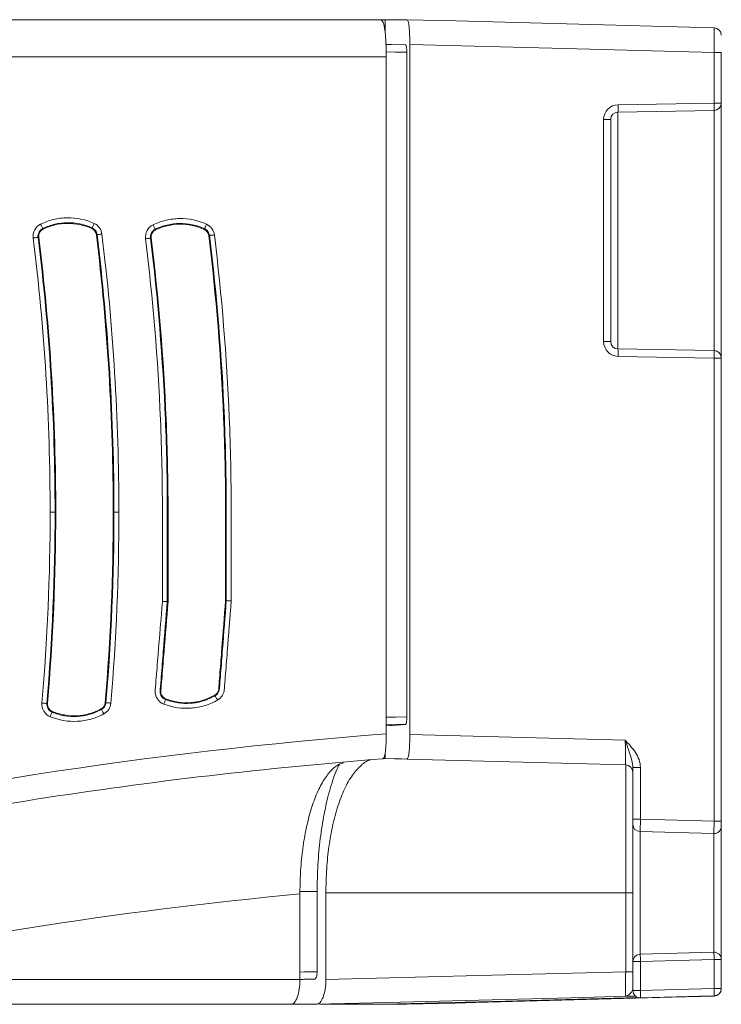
# Model space of a CAD drawing. Header units: millimetres. Extents: x 97 to 538, y 57 to 365.
# Tile 16 of 42: x 435 to 463, y 57 to 97. Entities that reach past the tile are written whole.
import ezdxf

# ---------------------------------------------------------------- set-up
doc = ezdxf.new("R2010")
doc.units = ezdxf.units.MM

msp = doc.modelspace()

# ---------------------------------------------------------------- linework, layer by layer
at = {"color": 7, "linetype": 'Continuous', "lineweight": 15}
for p, q in [((449.4729480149, 96.7735474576), (408.4925881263, 96.7735474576)), ((435.8756216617, 96.7785542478), (435.8756216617, 96.7735474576)), ((435.8798740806, 96.7785542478), (435.8818019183, 96.7785542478)), ((435.8818019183, 96.7735474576), (435.8818019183, 96.7785542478)), ((449.6639101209, 96.778531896), (449.6639101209, 96.2589060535)), ((450.6671121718, 67.69986205), (450.6671121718, 95.7758849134)), ((450.548130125, 68.4170325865), (450.548130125, 95.4554950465)), ((463.0536949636, 93.3879365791), (463.0536949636, 95.4500933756)), ((463.3458396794, 95.4500933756), (463.0536949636, 95.4500933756)), ((463.3458396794, 95.4500933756), (463.3458396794, 93.3879365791)), ((408.4925881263, 95.2735518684), (449.7073991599, 95.2735518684)), ((449.7073991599, 67.7280513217), (449.7073991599, 95.2735518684)), ((459.1432242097, 93.3196818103), (463.0536949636, 93.3879365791)), ((463.0536949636, 93.3879365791), (463.3458396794, 93.3879365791)), ((463.3458396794, 93.3879365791), (463.3458396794, 83.0167991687)), ((463.0510760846, 93.0879836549), (459.1406053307, 93.019728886)), ((459.1406053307, 93.019728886), (459.1406053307, 83.3850105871)), ((463.0510760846, 83.316752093), (463.0510760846, 93.0879836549)), ((458.5536932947, 83.6849635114), (458.5536932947, 92.7197759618)), ((458.8458417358, 92.7197759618), (458.5536932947, 92.7197759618)), ((458.8458417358, 92.7197759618), (458.8458417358, 83.6849635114)), ((435.7319465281, 88.2824932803), (435.7448676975, 88.2560697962)), ((437.727353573, 88.283130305), (437.7395464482, 88.3099002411)), ((440.3059510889, 88.2530672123), (440.3188145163, 88.2266139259)), ((442.3029488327, 88.2492636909), (442.3152050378, 88.2760038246)), ((435.5685105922, 87.9302857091), (435.5393192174, 87.926653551)), ((437.9411591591, 88.0348508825), (437.9119603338, 88.0312820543)), ((440.1410548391, 87.899216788), (440.1118634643, 87.8955958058)), ((442.5168959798, 88.0000641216), (442.4876971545, 87.9965027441)), ((458.5536932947, 83.6849635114), (458.8458417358, 83.6849635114)), ((459.1406053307, 83.3850105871), (463.0510760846, 83.316752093)), ((463.0536949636, 83.0167991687), (459.1432242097, 83.0850539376)), ((463.0536949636, 64.1749998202), (463.0536949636, 83.0167991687)), ((463.3458396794, 83.0167991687), (463.0536949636, 83.0167991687)), ((463.3458396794, 83.0167991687), (463.3458396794, 64.1749998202)), ((436.0314933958, 76.7535505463), (436.2314632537, 76.7535505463)), ((436.2314632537, 76.7535505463), (436.2608781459, 76.7535505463)), ((438.6285348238, 76.7535505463), (438.5991162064, 76.7535505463)), ((438.6285348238, 76.7535505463), (438.8285009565, 76.7535505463)), ((442.7460050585, 69.2793516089), (442.7313646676, 69.3048661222)), ((435.8957531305, 68.9645086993), (435.9250599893, 68.9619755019)), ((438.2748259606, 68.9984237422), (438.3041402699, 68.9959687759)), ((440.7409383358, 69.151399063), (440.7303808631, 69.1239436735)), ((436.1214330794, 68.6396633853), (436.11024417, 68.6124613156)), ((438.1223349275, 68.718207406), (438.108353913, 68.744090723)), ((449.7073991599, 68.0530307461), (449.8460693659, 68.0638229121)), ((449.8460693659, 68.0638229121), (449.7073991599, 68.0614014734)), ((450.6671121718, 67.69986205), (459.4379878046, 67.4701867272)), ((449.6639101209, 66.937194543), (449.6639101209, 66.7251025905)), ((449.5711168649, 66.7146009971), (449.5714856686, 66.7146270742)), ((449.6639101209, 66.7251025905), (449.5713925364, 66.7275240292)), ((449.5714856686, 66.7146270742), (449.5714074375, 66.7146233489)), ((459.4536936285, 66.4687467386), (450.5510619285, 66.7018716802)), ((459.4536936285, 61.2611112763), (459.4536936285, 66.4687467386)), ((460.0536963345, 66.3640623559), (459.7458420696, 66.3640623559)), ((459.7458420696, 64.2535550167), (459.7458420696, 66.3640623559)), ((460.0536963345, 66.3640623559), (460.0536963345, 64.2535550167)), ((459.7458420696, 64.0533504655), (459.7458420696, 64.2535550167)), ((460.0536963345, 64.2535550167), (459.7458420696, 64.2535550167)), ((463.0536949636, 64.1749998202), (460.0536963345, 64.2535550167)), ((463.3458396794, 64.1749998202), (463.0536949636, 64.1749998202)), ((463.3458396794, 64.1749998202), (463.3458396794, 63.9747915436)), ((459.7458420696, 58.468857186), (459.7458420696, 64.0533504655)), ((460.0379867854, 63.7534534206), (463.0379891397, 63.6748944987)), ((460.0379867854, 63.7534534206), (460.0379867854, 58.7687542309)), ((463.3458396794, 63.9747915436), (463.3458396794, 58.5474142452)), ((463.0379891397, 58.8473112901), (463.0379891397, 63.6748944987)), ((446.896902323, 61.3141147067), (446.1966483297, 61.3141333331)), ((447.2532673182, 61.2611112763), (447.2532673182, 57.7393559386)), ((447.2532673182, 61.2611112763), (459.4536936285, 61.2611112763)), ((459.7458420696, 61.2611112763), (459.4536936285, 61.2611112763)), ((459.4536936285, 58.0557578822), (459.4536936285, 61.2611112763)), ((460.0379867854, 58.7687542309), (463.0379891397, 58.8473112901)), ((463.0563101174, 58.5474142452), (460.0563114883, 58.468857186)), ((463.0563101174, 57.3696860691), (463.0563101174, 58.5474142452)), ((463.3458396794, 58.5474142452), (463.0563101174, 58.5474142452)), ((463.3458396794, 58.5474142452), (463.3458396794, 57.3696860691)), ((459.7458420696, 58.468857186), (460.0563114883, 58.468857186)), ((459.7458420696, 57.2902442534), (459.7458420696, 58.468857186)), ((460.0563114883, 58.468857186), (460.0563114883, 57.2902442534)), ((446.1989766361, 57.7356250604), (446.1989803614, 57.7335500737)), ((459.7458420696, 58.0557578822), (459.4536936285, 58.0557578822)), ((459.7458420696, 57.2902442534), (460.0563114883, 57.2902442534)), ((463.3458396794, 57.3696860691), (463.0563101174, 57.3696860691)), ((435.8798740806, 56.7285468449), (435.8818019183, 56.7285505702))]:
    msp.add_line(p, q, dxfattribs=at)
at = {"color": 7, "linetype": 'Continuous', "lineweight": 15, "flags": 128}
for points in [[(450.5506484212, 96.7785989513), (452.5492703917, 96.7260425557), (460.543754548, 96.5157722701), (463.0536949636, 96.4497452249)], [(450.4984906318, 95.7563196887), (449.9299591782, 95.7662736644), (449.6988533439, 95.7703267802)], [(463.0536949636, 95.4500933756), (456.9801791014, 95.6098636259), (450.6671121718, 95.7758849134)], [(449.704012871, 95.470284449), (450.0715351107, 95.4638471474), (450.548130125, 95.4554950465)], [(435.7319465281, 88.2824932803), (435.7300019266, 88.2864756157), (435.7248274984, 88.2970591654), (435.7166188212, 88.3138453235), (435.7056869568, 88.3362082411), (435.6924416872, 88.3633022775), (435.6773784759, 88.3941104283), (435.6610654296, 88.4274741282), (435.6441172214, 88.4621416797)], [(437.7395464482, 88.3099002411), (437.7413830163, 88.3139347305), (437.7462668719, 88.3246523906), (437.7540136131, 88.3416583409), (437.7643308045, 88.3643081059), (437.7768328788, 88.3917560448), (437.7910485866, 88.4229628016), (437.8064433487, 88.4567623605), (437.8224416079, 88.4918806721)], [(440.2185036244, 88.4329056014), (440.2353791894, 88.398200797), (440.2516177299, 88.3647998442), (440.2666157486, 88.3339581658), (440.2798032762, 88.3068343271), (440.2906885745, 88.284452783), (440.2988618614, 88.2676479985), (440.3040102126, 88.2570532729), (440.3059510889, 88.2530672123)], [(442.3985248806, 88.4577868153), (442.3824465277, 88.4227057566), (442.3669716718, 88.3889434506), (442.3526814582, 88.3577702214), (442.340116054, 88.3303558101), (442.3297448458, 88.3077283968), (442.3219589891, 88.2907410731), (442.3170527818, 88.2800308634), (442.3152050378, 88.2760038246)], [(435.5393192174, 87.926653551), (435.5349215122, 87.9261096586), (435.5232315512, 87.9246530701), (435.5046889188, 87.9223471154), (435.4799883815, 87.9192774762), (435.4500612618, 87.9155521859), (435.4160288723, 87.9113202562), (435.3791727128, 87.9067381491), (435.3408785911, 87.9019735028)], [(437.9411591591, 88.0348508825), (437.945558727, 88.0353910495), (437.9572524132, 88.036821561), (437.9758006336, 88.0390902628), (438.0005067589, 88.0421114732), (438.0304394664, 88.0457734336), (438.0644811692, 88.0499383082), (438.101346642, 88.0544459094), (438.1396500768, 88.0591323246)], [(439.9134135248, 87.8709865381), (439.9517095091, 87.8757362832), (439.9885675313, 87.8803072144), (440.0226017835, 87.8845279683), (440.0525307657, 87.8882383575), (440.0772331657, 87.8913005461), (440.0957776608, 87.8936027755), (440.1074676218, 87.8950519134), (440.1118634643, 87.8955958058)], [(442.7153980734, 88.0242673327), (442.6770909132, 88.0195958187), (442.6402254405, 88.0151031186), (442.6061837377, 88.0109494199), (442.5762473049, 88.0073023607), (442.5515374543, 88.0042886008), (442.5329892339, 88.0020273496), (442.5212955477, 88.0006005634), (442.5168959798, 88.0000641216)], [(440.8001592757, 73.1102799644), (440.8019995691, 73.1102054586), (440.8118008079, 73.1098105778), (440.8295741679, 73.1090953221)], [(443.170591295, 73.1502895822), (443.1898808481, 73.1495407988), (443.1980094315, 73.1492241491), (443.2000061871, 73.1491459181)], [(435.6965246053, 68.9817120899), (435.7349714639, 68.9783928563), (435.7719729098, 68.9751965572), (435.8061394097, 68.9722461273), (435.8361857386, 68.9696496), (435.8609849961, 68.9675112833), (435.8796021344, 68.9659019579), (435.8913367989, 68.9648886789), (435.8957531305, 68.9645086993)], [(438.5034097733, 68.9792720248), (438.4649536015, 68.9824944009), (438.4279465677, 68.9855938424), (438.3937707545, 68.9884585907), (438.3637188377, 68.9909768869), (438.3389158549, 68.9930555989), (438.3202931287, 68.9946127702), (438.3085547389, 68.9955962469), (438.3041402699, 68.9959687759)], [(440.7303808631, 69.1239436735), (440.7287901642, 69.1198086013), (440.7245619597, 69.1088115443), (440.7178564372, 69.0913734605), (440.708923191, 69.0681388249), (440.6980974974, 69.0399905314), (440.6857891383, 69.0079828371), (440.6724600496, 68.9733190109), (440.6586094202, 68.937299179)], [(442.7460050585, 69.2793516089), (442.7482104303, 69.2755071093), (442.7540740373, 69.2652923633), (442.7633760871, 69.2490836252), (442.7757664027, 69.227495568), (442.7907755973, 69.2013403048), (442.8078486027, 69.1715938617), (442.8263334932, 69.1393850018), (442.84554109, 69.1059132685)], [(436.0341737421, 68.427523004), (436.0488532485, 68.4632150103), (436.062981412, 68.4975621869), (436.0760273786, 68.5292755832), (436.0874994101, 68.5571668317), (436.0969672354, 68.5801854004), (436.1040769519, 68.5974670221), (436.1085584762, 68.6083634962), (436.11024417, 68.6124613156)], [(438.2173708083, 68.5422656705), (438.1990312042, 68.5762179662), (438.1813807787, 68.6088962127), (438.1650826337, 68.6390710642), (438.1507477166, 68.6656025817), (438.1389199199, 68.6875035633), (438.1300388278, 68.7039432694), (438.1244397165, 68.7143107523), (438.1223349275, 68.718207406)], [(450.548130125, 68.4170325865), (450.0799281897, 68.4089487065), (449.7073991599, 68.4025114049)], [(449.7073991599, 68.1025733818), (450.1343211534, 68.1099494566), (450.4992356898, 68.1162526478)], [(450.5510619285, 66.7018716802), (450.3402365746, 66.7073925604), (450.0439009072, 66.7151523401), (449.6639101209, 66.7251025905)], [(446.1964061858, 61.219618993), (446.196819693, 60.6507634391), (446.1972369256, 60.0819116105), (446.1976541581, 59.513059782), (446.1980751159, 58.9442060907), (446.198525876, 58.3388780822), (446.1989766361, 57.7356250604)], [(446.8986755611, 58.0544763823), (446.3641113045, 58.0450849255), (446.1987493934, 58.042179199)], [(446.1989729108, 57.7417904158), (446.3297231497, 57.7440870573), (446.3641113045, 57.7446924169), (446.7881946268, 57.7521411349)], [(447.2532673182, 57.7393559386), (453.473377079, 57.9006684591), (459.4536936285, 58.0557578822)], [(460.0563114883, 57.2902442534), (461.53785944, 57.3294734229), (463.0563101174, 57.3696860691)], [(459.4379878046, 57.0543812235), (457.7471977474, 57.0105345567), (449.7526241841, 56.8032072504), (446.8738800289, 56.7285487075)], [(459.974794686, 56.9991649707), (454.5669025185, 56.8575629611), (449.6399006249, 56.7285505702)], [(463.0536949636, 57.0573875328), (461.3472214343, 57.0124903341), (453.3527372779, 56.80220701), (452.5189502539, 56.7802818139), (450.5506446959, 56.7285244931)], [(463.0536949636, 57.0697983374), (462.4542696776, 57.0539248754), (460.0565722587, 56.9904347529), (460.0536963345, 56.9903583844)]]:
    msp.add_lwpolyline(points, dxfattribs=at)
at = {"color": 7, "linetype": 'Continuous', "lineweight": 15}
for centre, radius, start, end in [((463.0458407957, 96.1498491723), 0.299998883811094, 359.9990989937, 88.4997874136), ((459.1536945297, 92.7197732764), 0.6000000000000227, 91, 180), ((456.276033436, 93.1947272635), 2.869912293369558, 356.5041118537, 2.4954184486), ((460.1871845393, 93.2629760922), 2.869232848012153, 356.5034018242, 2.4961284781), ((463.0458414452, 93.3879394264), 0.3000000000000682, 271, 0), ((459.1458414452, 92.7197732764), 0.3000000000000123, 91, 180), ((459.1536945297, 83.684964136), 0.6000000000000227, 180, 269), ((459.1458414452, 83.684964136), 0.2999999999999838, 180, 269), ((456.2759784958, 83.2100101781), 2.869967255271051, 357.5045955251, 3.4958617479), ((460.1871845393, 83.1417596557), 2.869232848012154, 357.5038715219, 3.4965981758), ((463.0458414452, 83.0167979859), 0.3000000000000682, 0, 89), ((459.4458414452, 66.1688508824), 0.3000000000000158, 0, 88.5), ((460.0458414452, 64.053351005), 0.3000000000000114, 180, 268.5), ((463.0458414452, 63.9747932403), 0.3000000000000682, 268.5, 0), ((462.9009798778, -116.8407938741), 178.8422584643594, 95.3594645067, 102.5117159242), ((460.0458414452, 58.4688568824), 0.3000000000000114, 91.5, 180), ((457.8954022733, 58.4873268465), 2.160988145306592, 359.5102951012, 7.4829340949), ((463.0458414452, 58.5474146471), 0.3000000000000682, 0, 91.5), ((460.8952213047, 58.5658995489), 2.161167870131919, 359.5099210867, 7.4818899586), ((460.0458344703, 57.29024775), 0.299992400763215, 180.0006678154, 271.5017154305), ((457.9445190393, 57.1587057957), 2.115885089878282, 355.4365187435, 3.5642112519), ((460.9470971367, 57.2381240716), 2.113312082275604, 355.4315403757, 3.569195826), ((463.0458469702, 57.3696883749), 0.2999927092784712, 271.499063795, 359.9995595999), ((463.0458442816, 57.3572801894), 0.2999953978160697, 271.4995640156, 0.0001266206), ((460.0458414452, 57.2902448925), 0.3000000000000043, 270, 271.5166335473)]:
    msp.add_arc(centre, radius, start, end, dxfattribs=at)
for centre, major_axis, ratio, start_param, end_param in [((459.4458414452, 67.4692965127), (-0.007855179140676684, 1.000548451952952), 0.0078413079, 1.569844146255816, 3.141325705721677), ((460.0458414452, 64.2534195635), (0.00785179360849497, 0.4999657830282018), 0.0156990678, 3.141428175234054, 4.712909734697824), ((463.0458414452, 64.1748617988), (0.007851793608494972, 0.499965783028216), 0.0156990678, 3.141428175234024, 4.712909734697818), ((647.211833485, 47566.0562164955), (-3.726603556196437, 143995.6212108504), 0.0014826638, 1.906998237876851, 1.907022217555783)]:
    msp.add_ellipse(centre, major_axis=major_axis, ratio=ratio, start_param=start_param, end_param=end_param, dxfattribs=at)
for points, knots in [([(435.8789762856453, 96.77855424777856), (435.8772327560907, 96.77855424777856), (435.874194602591, 96.77855424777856), (435.882383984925, 96.77855424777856), (435.8858736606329, 96.77855424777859)], [0, 0, 0, 0, 0.5738780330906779, 1, 1, 1, 1]), ([(435.8818017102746, 96.77855094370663), (437.1330733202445, 96.77855094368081), (438.9089552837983, 96.77855091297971), (443.5090101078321, 96.77855097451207), (446.3246306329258, 96.77862980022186), (449.6398828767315, 96.77855063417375)], [0, 0, 0, 0, 0.5, 0.5, 1, 1, 1, 1]), ([(449.7073982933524, 95.2735509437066), (449.7073982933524, 95.3732948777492), (449.706454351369, 95.47133261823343), (449.7026291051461, 95.66413838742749), (449.6996987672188, 95.75991970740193), (449.6916300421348, 95.94242088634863), (449.6865338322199, 96.02888066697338), (449.6736868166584, 96.19230855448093), (449.665856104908, 96.26951772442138), (449.638345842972, 96.47664644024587), (449.6138045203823, 96.58745247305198), (449.5525210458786, 96.73499716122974), (449.5151954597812, 96.77355094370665), (449.4729463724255, 96.77355094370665)], [0, 0, 0, 0, 0.1250000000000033, 0.1250000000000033, 0.2500000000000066, 0.2500000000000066, 0.3750000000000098, 0.3750000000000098, 0.5000000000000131, 0.5000000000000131, 0.7500000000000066, 0.7500000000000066, 1, 1, 1, 1]), ([(450.6671116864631, 95.7758860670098), (450.6671116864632, 95.90865048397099), (450.6650805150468, 96.03894394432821), (450.6564424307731, 96.28207272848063), (450.6497950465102, 96.39337745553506), (450.6310490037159, 96.57816757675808), (450.6187445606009, 96.6526585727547), (450.5887320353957, 96.75226589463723), (450.5707278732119, 96.77860759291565), (450.5506474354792, 96.77859726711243)], [0, 0, 0, 0, 0.25, 0.25, 0.5, 0.5, 0.75, 0.75, 1, 1, 1, 1]), ([(463.0536945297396, 95.4500955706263), (463.0547383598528, 95.58249547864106), (463.0555577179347, 95.71242644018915), (463.0566792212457, 95.95500452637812), (463.0569694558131, 96.06608296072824), (463.0569710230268, 96.34284785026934), (463.0557821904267, 96.45094358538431), (463.0536945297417, 96.449741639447)], [0, 0, 0, 0, 0.2499999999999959, 0.2499999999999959, 0.4999999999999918, 0.4999999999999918, 1, 1, 1, 1]), ([(450.498491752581, 95.75631740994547), (450.5123846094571, 95.7563521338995), (450.5252224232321, 95.7242535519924), (450.5431005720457, 95.61357461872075), (450.5481306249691, 95.53542136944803), (450.5481306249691, 95.45549545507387)], [0, 0, 0, 0, 0.5, 0.5, 1, 1, 1, 1]), ([(435.6441163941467, 88.46214346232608), (435.8140035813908, 88.54520177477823), (435.9898345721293, 88.60805163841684), (436.352930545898, 88.69487672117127), (436.542260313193, 88.71856049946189), (437.1026576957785, 88.72640455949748), (437.4782715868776, 88.64865391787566), (437.8224409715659, 88.49187976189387)], [0, 0, 0, 0, 0.2500000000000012, 0.2500000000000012, 0.5000000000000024, 0.5000000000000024, 1, 1, 1, 1]), ([(437.7395468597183, 88.30990068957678), (437.5820559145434, 88.38163770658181), (437.4161857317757, 88.43608992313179), (437.0763212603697, 88.50717982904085), (436.9054037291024, 88.52353199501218), (436.5616552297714, 88.51896407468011), (436.3875380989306, 88.49739005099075), (436.0521628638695, 88.41750174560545), (435.8882729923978, 88.3589231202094), (435.7319473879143, 88.28249510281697)], [0, 0, 0, 0, 0.25, 0.25, 0.5, 0.5, 0.75, 0.75, 1, 1, 1, 1]), ([(440.2185031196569, 88.43290377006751), (440.3886978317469, 88.51566192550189), (440.5647989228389, 88.57817906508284), (440.928363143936, 88.66427591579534), (441.1178906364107, 88.68755868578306), (441.6787299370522, 88.69415488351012), (442.0544587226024, 88.61548569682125), (442.3985249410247, 88.45778835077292)], [0, 0, 0, 0, 0.2500000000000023, 0.2500000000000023, 0.5000000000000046, 0.5000000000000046, 1, 1, 1, 1]), ([(435.3408784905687, 87.9019751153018), (435.3267774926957, 88.0153555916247), (435.3489925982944, 88.13145310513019), (435.4570833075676, 88.33068364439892), (435.5414709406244, 88.41195957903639), (435.6441163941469, 88.46214346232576)], [0, 0, 0, 0, 0.5, 0.5, 1, 1, 1, 1]), ([(435.7319473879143, 88.28249510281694), (435.6676814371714, 88.25106816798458), (435.6131377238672, 88.1989875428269), (435.5444747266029, 88.07243128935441), (435.5304962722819, 87.99764760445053), (435.5393191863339, 87.92665520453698)], [0, 0, 0, 0, 0.5, 0.5, 1, 1, 1, 1]), ([(435.7448676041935, 88.25606813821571), (435.6851714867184, 88.22688240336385), (435.6360941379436, 88.17961209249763), (435.5732368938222, 88.06376294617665), (435.5603098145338, 87.99622456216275), (435.5685105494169, 87.93028573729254)], [0, 0, 0, 0, 0.5, 0.5, 1, 1, 1, 1]), ([(437.727352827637, 88.28313089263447), (437.4142502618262, 88.42575366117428), (437.0720872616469, 88.49651419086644), (436.5629186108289, 88.48946844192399), (436.3907945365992, 88.46804184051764), (436.0595926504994, 88.38891581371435), (435.8994266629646, 88.33163248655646), (435.7448676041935, 88.25606813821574)], [0, 0, 0, 0, 0.4999999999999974, 0.4999999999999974, 0.7499999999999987, 0.7499999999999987, 1, 1, 1, 1]), ([(437.9411599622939, 88.03485244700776), (437.9339873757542, 88.09344815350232), (437.9112491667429, 88.15090231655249), (437.8415441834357, 88.2461310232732), (437.7932667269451, 88.28542460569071), (437.7395468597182, 88.30990068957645)], [0, 0, 0, 0, 0.5000000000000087, 0.5000000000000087, 1, 1, 1, 1]), ([(439.9134147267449, 87.87098520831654), (439.8992965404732, 87.98482391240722), (439.921689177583, 88.10136686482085), (440.0304708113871, 88.3012805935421), (440.1153397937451, 88.38273977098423), (440.2185031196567, 88.4329037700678)], [0, 0, 0, 0, 0.5, 0.5, 1, 1, 1, 1]), ([(440.3059493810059, 88.25306782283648), (440.2412651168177, 88.221607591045), (440.1863312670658, 88.16933479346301), (440.1171288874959, 88.0421596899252), (440.103017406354, 87.96697976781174), (440.1118639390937, 87.8955967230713)], [0, 0, 0, 0, 0.5, 0.5, 1, 1, 1, 1]), ([(440.3188130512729, 88.22661328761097), (440.2587063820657, 88.19738593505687), (440.2092591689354, 88.14992264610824), (440.1458848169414, 88.03346405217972), (440.1328308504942, 87.9655432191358), (440.1410565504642, 87.89921720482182)], [0, 0, 0, 0, 0.5, 0.5, 1, 1, 1, 1]), ([(442.3152061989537, 88.27600330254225), (442.1577580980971, 88.34816476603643), (441.9918863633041, 88.40304296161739), (441.6519043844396, 88.47496953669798), (441.4808859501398, 88.49172145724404), (441.1368539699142, 88.48792030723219), (440.9625498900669, 88.46671574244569), (440.6267217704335, 88.38749694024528), (440.4625638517, 88.32922250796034), (440.3059493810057, 88.25306782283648)], [0, 0, 0, 0, 0.25, 0.25, 0.5, 0.5, 0.75, 0.75, 1, 1, 1, 1]), ([(442.3029497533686, 88.24926202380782), (441.9899235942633, 88.39273264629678), (441.6476399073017, 88.46433353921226), (441.138037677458, 88.4584209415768), (440.9657239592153, 88.43735725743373), (440.6340806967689, 88.35889179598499), (440.473660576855, 88.30190878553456), (440.3188130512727, 88.226613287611)], [0, 0, 0, 0, 0.4999999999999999, 0.4999999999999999, 0.7499999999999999, 0.7499999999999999, 1, 1, 1, 1]), ([(442.5168974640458, 88.00006451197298), (442.5097323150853, 88.0587842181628), (442.4869988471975, 88.11637189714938), (442.4172790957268, 88.21189144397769), (442.3689798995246, 88.25135107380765), (442.3152061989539, 88.27600330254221)], [0, 0, 0, 0, 0.5, 0.5, 1, 1, 1, 1]), ([(440.600190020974, 73.11832639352), (440.6001885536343, 74.35012305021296), (440.6009877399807, 75.58193544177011), (440.5993434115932, 78.0454964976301), (440.5733295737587, 79.27678194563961), (440.4197301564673, 82.96915338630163), (440.2167357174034, 85.42525217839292), (439.9134147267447, 87.87098520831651)], [0, 0, 0, 0, 0.2500000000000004, 0.2500000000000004, 0.5000000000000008, 0.5000000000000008, 1, 1, 1, 1]), ([(440.1118639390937, 87.8955967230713), (440.4158225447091, 85.44472248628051), (440.6192766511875, 82.98312621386), (440.7732177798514, 79.28307162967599), (440.7993122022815, 78.04826459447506), (440.8009580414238, 75.57927963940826), (440.8001580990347, 74.34477646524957), (440.8001595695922, 73.11027857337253)], [0, 0, 0, 0, 0.5, 0.5, 0.75, 0.75, 1, 1, 1, 1]), ([(440.8295758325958, 73.1090946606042), (440.8295743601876, 74.34514917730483), (440.8304202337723, 75.58125603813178), (440.8286777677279, 78.0532576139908), (440.8025070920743, 79.28769554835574), (440.6485042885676, 82.98634596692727), (440.4453177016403, 85.4459034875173), (440.1410565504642, 87.89921720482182)], [0, 0, 0, 0, 0.25, 0.25, 0.5, 0.5, 1, 1, 1, 1]), ([(442.4876974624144, 87.99650412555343), (442.7880186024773, 85.53346311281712), (442.9890528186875, 83.06439141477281), (443.1425019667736, 79.35178814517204), (443.1689346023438, 78.11275240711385), (443.1721023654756, 75.63166230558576), (443.1705913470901, 74.39092927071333), (443.1705898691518, 73.15028792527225)], [0, 0, 0, 0, 0.5000000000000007, 0.5000000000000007, 0.7500000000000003, 0.7500000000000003, 1, 1, 1, 1]), ([(443.200006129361, 73.1491469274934), (443.200007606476, 74.38908698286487), (443.2014781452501, 75.62905546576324), (443.1983995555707, 78.10887594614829), (443.1720433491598, 79.34830595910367), (443.0185502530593, 83.06515582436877), (442.8171492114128, 85.53759261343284), (442.5168974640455, 88.0000645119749)], [0, 0, 0, 0, 0.2499999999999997, 0.2499999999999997, 0.4999999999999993, 0.4999999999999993, 1, 1, 1, 1]), ([(442.7153968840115, 88.02426775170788), (443.0162604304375, 85.55677827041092), (443.2181093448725, 83.07890348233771), (443.371932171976, 79.35454704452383), (443.3983666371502, 78.11171834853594), (443.401450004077, 75.62657215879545), (443.3999771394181, 74.38397539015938), (443.3999756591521, 73.14139017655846)], [0, 0, 0, 0, 0.5, 0.5, 0.75, 0.75, 1, 1, 1, 1]), ([(440.6586089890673, 68.93729867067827), (440.4852827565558, 69.00394913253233), (440.3540793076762, 69.15950327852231), (440.2988258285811, 69.43208801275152), (440.3102541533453, 69.52209931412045), (440.3247509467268, 69.70191066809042), (440.3609929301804, 70.15143905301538), (440.4552220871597, 71.32021285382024), (440.5422028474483, 72.3990809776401), (440.6001900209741, 73.11832639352)], [0, 0, 0, 0, 0.1250000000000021, 0.1250000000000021, 0.1875000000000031, 0.1875000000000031, 0.2500000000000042, 0.5000000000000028, 1, 1, 1, 1]), ([(440.800159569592, 73.11027857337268), (440.745431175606, 72.4314535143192), (440.6633385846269, 71.41321592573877), (440.5675638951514, 70.2252720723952), (440.5265175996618, 69.71615327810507), (440.5094149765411, 69.50402044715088), (440.5037838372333, 69.46168131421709), (440.5115436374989, 69.37625069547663), (440.5234787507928, 69.33364129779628), (440.5811347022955, 69.21725848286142), (440.6509272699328, 69.15450520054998), (440.7303809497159, 69.12394433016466)], [0, 0, 0, 0, 0.5000000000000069, 0.750000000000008, 0.8750000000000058, 0.8750000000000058, 0.9062500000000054, 0.9062500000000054, 0.9375000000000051, 0.9375000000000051, 1, 1, 1, 1]), ([(440.740938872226, 69.15140059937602), (440.6598838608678, 69.18256930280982), (440.593787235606, 69.24725689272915), (440.5441063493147, 69.36577686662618), (440.5355300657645, 69.40920978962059), (440.5357637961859, 69.49362068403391), (440.5414683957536, 69.5355466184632), (440.5584158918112, 69.74575532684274), (440.5990898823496, 70.25025622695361), (440.6939958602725, 71.42742499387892), (440.7753438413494, 72.43642679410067), (440.8295758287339, 73.10909466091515)], [0, 0, 0, 0, 0.0625000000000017, 0.0625000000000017, 0.0937500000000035, 0.0937500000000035, 0.1250000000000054, 0.1250000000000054, 0.2500000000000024, 0.5000000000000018, 1, 1, 1, 1]), ([(440.8001595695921, 73.1102785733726), (440.7992474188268, 73.11031528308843), (440.7771865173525, 73.11120312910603), (440.7035570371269, 73.11416636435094), (440.6516872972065, 73.11625387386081), (440.6001900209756, 73.11832639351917)], [0, 0, 0, 0, 0.5, 0.5, 1, 1, 1, 1]), ([(443.1705898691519, 73.15028797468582), (443.1200867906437, 72.50027116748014), (443.0443321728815, 71.52524595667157), (442.9559517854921, 70.3877165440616), (442.9149180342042, 69.85957788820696), (442.8991358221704, 69.65644763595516), (442.8928229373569, 69.57519553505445), (442.891412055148, 69.53434833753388), (442.8570205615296, 69.41562760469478), (442.8034419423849, 69.34622948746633), (442.7313642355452, 69.30486441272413)], [0, 0, 0, 0, 0.5000000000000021, 0.7500000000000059, 0.875000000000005, 0.9062500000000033, 0.9062500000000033, 0.9375000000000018, 0.9375000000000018, 1, 1, 1, 1]), ([(442.7460061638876, 69.27935107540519), (442.8168514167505, 69.32001714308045), (442.8727454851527, 69.38687268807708), (442.9150395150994, 69.50314388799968), (442.9198867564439, 69.5437766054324), (442.9262531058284, 69.6257168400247), (442.9421689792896, 69.83056742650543), (442.9835502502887, 70.36317895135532), (443.0726791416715, 71.51034223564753), (443.1490753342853, 72.49362505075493), (443.2000061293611, 73.14914692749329)], [0, 0, 0, 0, 0.0625000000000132, 0.0625000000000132, 0.0937500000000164, 0.0937500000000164, 0.1250000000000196, 0.2500000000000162, 0.500000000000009, 1, 1, 1, 1]), ([(443.3999756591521, 73.14139017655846), (443.346411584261, 72.4519757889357), (443.2660654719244, 71.4178542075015), (443.1790238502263, 70.2975558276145), (443.1421985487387, 69.82358343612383), (443.1321552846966, 69.69431823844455), (443.1254597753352, 69.60814143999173), (443.1232710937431, 69.56496047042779), (443.0991536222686, 69.350107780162), (442.9959696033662, 69.19224368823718), (442.8455412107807, 69.10591350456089)], [0, 0, 0, 0, 0.4999999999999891, 0.7499999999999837, 0.8124999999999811, 0.8437499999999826, 0.8437499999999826, 0.8749999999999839, 0.8749999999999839, 1, 1, 1, 1]), ([(443.2000061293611, 73.14914692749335), (443.2009182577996, 73.14911154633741), (443.2229778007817, 73.14825586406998), (443.2966070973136, 73.14539980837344), (443.3484760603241, 73.1433878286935), (443.3999756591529, 73.1413901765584)], [0, 0, 0, 0, 0.5, 0.5, 1, 1, 1, 1]), ([(442.7313642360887, 69.30486441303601), (442.4307447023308, 69.13234095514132), (442.0939908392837, 69.029647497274), (441.5824871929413, 68.99031737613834), (441.4078172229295, 68.99626679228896), (441.0684864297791, 69.04596636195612), (440.9027066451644, 69.089195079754), (440.7409388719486, 69.15140059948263)], [0, 0, 0, 0, 0.5, 0.5, 0.75, 0.75, 1, 1, 1, 1]), ([(436.0341731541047, 68.4275244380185), (435.9261979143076, 68.47193845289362), (435.8345851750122, 68.55056423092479), (435.7140335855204, 68.7487942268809), (435.6864792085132, 68.86539029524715), (435.69652444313, 68.98171182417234)], [0, 0, 0, 0, 0.5, 0.5, 1, 1, 1, 1]), ([(435.8957524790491, 68.96450699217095), (435.8894690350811, 68.89167185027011), (435.9068748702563, 68.81654723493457), (435.9834538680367, 68.69062257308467), (436.0426363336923, 68.64027601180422), (436.1102433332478, 68.61245995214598)], [0, 0, 0, 0, 0.5, 0.5, 1, 1, 1, 1]), ([(436.1214335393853, 68.6396646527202), (436.0586346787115, 68.66549603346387), (436.0057236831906, 68.71083753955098), (435.9354258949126, 68.8259927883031), (435.9192175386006, 68.89432562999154), (435.9250596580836, 68.961976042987)], [0, 0, 0, 0, 0.5, 0.5, 1, 1, 1, 1]), ([(442.8455412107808, 69.10591350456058), (442.6803262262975, 69.01109777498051), (442.5077455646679, 68.93633153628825), (442.148413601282, 68.82537176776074), (441.9595735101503, 68.78935688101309), (441.3968276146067, 68.74576454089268), (441.0141874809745, 68.80056596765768), (440.6586089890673, 68.93729867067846)], [0, 0, 0, 0, 0.2499999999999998, 0.2499999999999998, 0.4999999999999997, 0.4999999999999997, 1, 1, 1, 1]), ([(440.7303809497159, 69.12394433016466), (440.8930305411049, 69.06140207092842), (441.0629802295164, 69.01687428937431), (441.4092729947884, 68.96649409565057), (441.5821341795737, 68.96082607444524), (441.9273043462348, 68.98728886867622), (442.100945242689, 69.02017532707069), (442.4329781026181, 69.12235732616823), (442.5939956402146, 69.19211329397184), (442.7460061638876, 69.27935107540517)], [0, 0, 0, 0, 0.25, 0.25, 0.5, 0.5, 0.75, 0.75, 1, 1, 1, 1]), ([(438.2173703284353, 68.54226587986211), (438.0503540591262, 68.45205090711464), (437.8765340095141, 68.38193968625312), (437.5158056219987, 68.28039040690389), (437.3268031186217, 68.24917207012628), (436.7650820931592, 68.21944869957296), (436.3852614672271, 68.28311004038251), (436.0341731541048, 68.42752443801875)], [0, 0, 0, 0, 0.2500000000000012, 0.2500000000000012, 0.5000000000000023, 0.5000000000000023, 1, 1, 1, 1]), ([(436.1102433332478, 68.61245995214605), (436.2708639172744, 68.54639368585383), (436.439213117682, 68.49804960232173), (436.782905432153, 68.43968060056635), (436.9549670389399, 68.4298780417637), (437.2995079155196, 68.44784608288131), (437.4733058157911, 68.47633479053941), (437.8065610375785, 68.5698192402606), (437.9686624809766, 68.63520208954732), (438.1223333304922, 68.71820844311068)], [0, 0, 0, 0, 0.25, 0.25, 0.5, 0.5, 0.75, 0.75, 1, 1, 1, 1]), ([(438.1083530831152, 68.74409027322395), (437.8044819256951, 68.57995220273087), (437.4664940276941, 68.486080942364), (436.956024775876, 68.4593544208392), (436.7821900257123, 68.46947103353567), (436.4452939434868, 68.52702513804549), (436.2811451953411, 68.5739698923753), (436.1214335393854, 68.63966465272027)], [0, 0, 0, 0, 0.5000000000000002, 0.5000000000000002, 0.7500000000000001, 0.7500000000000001, 1, 1, 1, 1]), ([(450.5481306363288, 68.41703372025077), (450.5481306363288, 68.33784539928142), (450.5432061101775, 68.26051709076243), (450.5256478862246, 68.1500349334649), (450.5129744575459, 68.11731483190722), (450.4992347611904, 68.1162516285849)], [0, 0, 0, 0, 0.5, 0.5, 1, 1, 1, 1]), ([(449.5711165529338, 66.71459935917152), (449.5942308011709, 66.71639273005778), (449.6147689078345, 66.7436701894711), (449.6499457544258, 66.84618169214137), (449.6642849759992, 66.92111682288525), (449.6976135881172, 67.20046869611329), (449.7073982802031, 67.46134584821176), (449.7073982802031, 67.72805042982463)], [0, 0, 0, 0, 0.25, 0.25, 0.5, 0.5, 1, 1, 1, 1]), ([(450.5510607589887, 66.70187174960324), (450.571055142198, 66.70134817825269), (450.588790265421, 66.72659559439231), (450.6189271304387, 66.82571801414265), (450.6311259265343, 66.8995123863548), (450.6591868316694, 67.17558814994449), (450.6671116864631, 67.43513208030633), (450.6671116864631, 67.69986110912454)], [0, 0, 0, 0, 0.2499999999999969, 0.2499999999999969, 0.4999999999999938, 0.4999999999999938, 1, 1, 1, 1]), ([(460.0536945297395, 66.36406257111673), (460.0536945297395, 66.47339519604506), (460.0325377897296, 66.57967853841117), (459.9602103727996, 66.78479926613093), (459.9103417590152, 66.88000795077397), (459.7349632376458, 67.15180884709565), (459.5843429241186, 67.31197303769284), (459.4379883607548, 67.47018762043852)], [0, 0, 0, 0, 0.25, 0.25, 0.5, 0.5, 1, 1, 1, 1]), ([(459.7458414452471, 66.36406257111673), (459.7458414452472, 66.45909662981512), (459.727198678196, 66.550497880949), (459.6803005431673, 66.73069802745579), (459.6515588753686, 66.81957930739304), (459.5624831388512, 67.09132646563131), (459.4996181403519, 67.27992351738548), (459.4379883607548, 67.47018762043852)], [0, 0, 0, 0, 0.2499999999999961, 0.2499999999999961, 0.4999999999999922, 0.4999999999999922, 1, 1, 1, 1]), ([(421.5005654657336, 62.35101865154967), (426.1184509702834, 63.42839255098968), (430.7767033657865, 64.3373654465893), (440.139306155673, 65.79687580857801), (444.8435412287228, 66.3478572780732), (449.5714082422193, 66.71462220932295)], [0, 0, 0, 0, 0.5, 0.5, 1, 1, 1, 1]), ([(447.9728816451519, 66.54990963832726), (447.9143848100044, 66.53575037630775), (447.7361259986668, 66.49260251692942), (447.4557669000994, 66.24920781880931), (447.1393645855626, 65.83438617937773), (446.8599292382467, 65.27648509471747), (446.6192047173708, 64.5915294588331), (446.4295501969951, 63.81673953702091), (446.2924327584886, 62.96126172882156), (446.2134570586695, 62.12168271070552), (446.2018023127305, 61.56183638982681), (446.1966446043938, 61.31408117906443)], [0, 0, 0, 0, 0.0604617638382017, 0.1842465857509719, 0.3046064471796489, 0.4285135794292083, 0.5477262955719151, 0.6706061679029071, 0.7861742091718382, 0.9053732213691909, 1, 1, 1, 1]), ([(446.8969097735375, 61.31411470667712), (446.9033227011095, 61.68037474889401), (446.9161508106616, 62.41302358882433), (447.0171529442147, 63.4785343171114), (447.1732416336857, 64.4841723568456), (447.3905558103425, 65.40641195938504), (447.602883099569, 66.08765080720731), (447.7575377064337, 66.40455056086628), (447.8029748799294, 66.49765499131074)], [0, 0, 0, 0, 0.1831990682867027, 0.3664625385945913, 0.5493247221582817, 0.7321832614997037, 0.9213160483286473, 1, 1, 1, 1]), ([(449.053379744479, 66.6612436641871), (449.0420707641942, 66.65920053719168), (448.8998387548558, 66.63350431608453), (448.6379384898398, 66.42248792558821), (448.2830342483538, 66.01325010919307), (447.9690223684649, 65.43308303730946), (447.7049784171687, 64.72005414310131), (447.4996548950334, 63.91796191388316), (447.3560763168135, 63.04509486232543), (447.2687574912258, 62.15661246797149), (447.2583109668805, 61.55268925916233), (447.253267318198, 61.2611112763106)], [0, 0, 0, 0, 0.0113390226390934, 0.1426098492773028, 0.2741751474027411, 0.4056934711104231, 0.5313798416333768, 0.6570185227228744, 0.7739532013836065, 0.890863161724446, 1, 1, 1, 1]), ([(446.1989784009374, 57.73562512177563), (442.4942036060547, 57.73757838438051), (438.8009998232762, 57.74014116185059), (431.4490760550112, 57.74639358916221), (427.7931885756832, 57.75007991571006), (424.156728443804, 57.75427042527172)], [0, 0, 0, 0, 0.5000000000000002, 0.5000000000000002, 1, 1, 1, 1]), ([(445.8400039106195, 56.73355094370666), (445.8863140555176, 56.73355094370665), (445.9318084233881, 56.75853821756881), (446.0178966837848, 56.85644076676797), (446.0575458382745, 56.92881091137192), (446.1581431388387, 57.20342548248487), (446.198979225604, 57.46468416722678), (446.1989791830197, 57.73355138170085)], [0, 0, 0, 0, 0.25, 0.25, 0.5, 0.5, 1, 1, 1, 1]), ([(446.7882005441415, 57.75214194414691), (446.8165315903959, 57.75214456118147), (446.844386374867, 57.78263405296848), (446.8858874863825, 57.89283791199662), (446.8987279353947, 57.97220054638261), (446.8986831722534, 58.05447585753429)], [0, 0, 0, 0, 0.5, 0.5, 1, 1, 1, 1]), ([(446.8738802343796, 56.72854858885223), (446.9218393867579, 56.72854863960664), (446.9688208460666, 56.75284828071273), (447.0588584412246, 56.8493502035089), (447.1003207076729, 56.92018325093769), (447.1720636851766, 57.10377380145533), (447.2015407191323, 57.21517849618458), (447.2422208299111, 57.46384210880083), (447.2532658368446, 57.60043572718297), (447.2532658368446, 57.73935612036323)], [0, 0, 0, 0, 0.25, 0.25, 0.5, 0.5, 0.75, 0.75, 1, 1, 1, 1]), ([(459.4379883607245, 57.05438175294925), (459.4400553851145, 57.05185309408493), (459.4429460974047, 57.15968000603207), (459.4472950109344, 57.43705225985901), (459.4487509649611, 57.54855246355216), (459.4514398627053, 57.79212675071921), (459.4526610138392, 57.9227052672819), (459.4536945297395, 58.05575699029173)], [0, 0, 0, 0, 0.5, 0.5, 0.75, 0.75, 1, 1, 1, 1]), ([(459.7458414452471, 57.359560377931), (459.7458414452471, 57.32719354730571), (459.7271972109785, 57.29037085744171), (459.6802974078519, 57.21795081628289), (459.6515553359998, 57.18258597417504), (459.5624798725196, 57.09181481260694), (459.4996164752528, 57.05414892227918), (459.4379883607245, 57.05438175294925)], [0, 0, 0, 0, 0.2499999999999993, 0.2499999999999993, 0.4999999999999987, 0.4999999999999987, 1, 1, 1, 1]), ([(459.8599402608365, 57.06016659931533), (459.8378629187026, 57.06002243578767), (459.7563705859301, 57.05949029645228), (459.5923311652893, 57.05676711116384), (459.4713918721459, 57.05491808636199), (459.4391862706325, 57.05440048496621), (459.4379878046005, 57.05438122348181)], [0, 0, 0, 0, 0.2148997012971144, 0.793242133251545, 0.9923059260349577, 1, 1, 1, 1]), ([(463.0536949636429, 57.05738753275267), (463.053694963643, 57.06049186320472), (463.053694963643, 57.06369839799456), (463.0536949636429, 57.06960991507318), (463.0536949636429, 57.069798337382)], [0, 0, 0, 0, 0.9681262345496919, 1, 1, 1, 1]), ([(435.8789762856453, 56.72854684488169), (435.8772327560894, 56.72854604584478), (435.8741946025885, 56.72854465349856), (435.8823839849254, 56.72854488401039), (435.8858736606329, 56.72854498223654)], [0, 0, 0, 0, 0.5738780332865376, 0.9999999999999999, 0.9999999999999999, 0.9999999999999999, 0.9999999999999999]), ([(435.8818017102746, 56.72855094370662), (436.9510530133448, 56.72855094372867), (438.4036434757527, 56.72854741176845), (441.1560035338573, 56.72855146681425), (442.1693919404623, 56.72855007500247), (444.3818791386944, 56.72854729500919), (445.5822663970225, 56.72854722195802), (446.8738802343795, 56.72854858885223)], [0, 0, 0, 0, 0.5000000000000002, 0.5000000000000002, 0.7500000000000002, 0.7500000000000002, 1, 1, 1, 1]), ([(449.6399006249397, 56.72855057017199), (448.8224632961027, 56.72854005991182), (447.9108747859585, 56.72852833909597), (447.1021935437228, 56.72853498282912), (447.0186708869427, 56.7285356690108)], [0, 0, 0, 0, 0.8967174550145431, 1, 1, 1, 1]), ([(450.5506435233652, 56.72852365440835), (450.4667151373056, 56.7285814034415), (450.3500449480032, 56.72866396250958), (450.0538501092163, 56.72872376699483), (449.8745673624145, 56.7287014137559), (449.6639106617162, 56.72856638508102)], [0, 0, 0, 0, 0.5, 0.5, 1, 1, 1, 1])]:
    msp.add_open_spline(points, degree=3, knots=knots, dxfattribs=at)
for points in [[(449.6639118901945, 96.77853548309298), (449.6558993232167, 96.77854062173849), (449.6478896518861, 96.77854567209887), (449.6398828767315, 96.77855063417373)], [(449.6639118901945, 96.77853548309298), (450.0850602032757, 96.77826539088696), (450.3833080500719, 96.77851121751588), (450.5506474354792, 96.77859726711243)], [(437.9119613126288, 88.03128099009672), (437.8986259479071, 88.14030334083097), (437.8273105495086, 88.23759846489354), (437.7273528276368, 88.28313089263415)], [(437.8224409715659, 88.49187976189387), (437.9941861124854, 88.41364695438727), (438.1167373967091, 88.2464529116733), (438.139650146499, 88.05913131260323)], [(442.4876974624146, 87.99650412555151), (442.4743714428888, 88.10579388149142), (442.4030401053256, 88.20338695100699), (442.3029497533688, 88.24926202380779)], [(442.3985249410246, 88.45778835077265), (442.5701862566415, 88.3791096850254), (442.6925418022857, 88.21170754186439), (442.7153968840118, 88.02426775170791)], [(436.0314932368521, 76.75355052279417), (436.0314869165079, 80.47976630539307), (435.8007652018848, 84.20424784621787), (435.340878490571, 87.9019751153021)], [(435.5393191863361, 87.92665520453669), (436.0002239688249, 84.22074211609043), (436.2314564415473, 80.48801552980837), (436.2314627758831, 76.75355086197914)], [(435.5685105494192, 87.93028573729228), (436.0295648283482, 84.22317062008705), (436.2608726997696, 80.48922655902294), (436.2608790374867, 76.75355094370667)], [(438.5991168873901, 76.75355094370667), (438.5991208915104, 80.52264690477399), (438.3695708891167, 84.29006780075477), (437.9119613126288, 88.0312809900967)], [(438.6285331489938, 76.75355099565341), (438.6285371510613, 80.5238401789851), (438.3989144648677, 84.29245440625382), (437.9411599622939, 88.03485244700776)], [(438.1396501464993, 88.05913131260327), (438.5983898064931, 84.30867906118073), (438.8285066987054, 80.53195420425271), (438.828502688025, 76.75355078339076)], [(435.6965244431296, 68.98171182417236), (435.919710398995, 71.56609826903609), (436.0314888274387, 74.15954511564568), (436.0314932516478, 76.75355052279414)], [(436.2314627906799, 76.75355086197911), (436.2314583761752, 74.15380288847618), (436.1194325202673, 71.55461470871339), (435.8957524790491, 68.96450699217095)], [(435.9250596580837, 68.961976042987), (436.1488124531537, 71.55292621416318), (436.2608746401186, 74.15295739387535), (436.2608790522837, 76.75355094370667)], [(438.599116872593, 76.75355094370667), (438.5991196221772, 74.16532171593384), (438.490911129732, 71.57761640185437), (438.2748254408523, 68.99842341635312)], [(438.3041390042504, 68.99596751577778), (438.5202931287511, 71.57597734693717), (438.6285358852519, 74.16450205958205), (438.6285331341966, 76.7535509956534)], [(438.8285026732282, 76.75355078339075), (438.8285054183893, 74.15893004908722), (438.7200297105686, 71.56483466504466), (438.5034104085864, 68.97927248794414)], [(438.2748254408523, 68.99842341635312), (438.265930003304, 68.8922499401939), (438.2020932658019, 68.79472489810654), (438.1083530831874, 68.74409027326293)], [(438.1223333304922, 68.71820844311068), (438.2237810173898, 68.77301794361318), (438.2945019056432, 68.8810639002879), (438.3041390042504, 68.99596751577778)], [(438.5034104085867, 68.97927248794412), (438.4881448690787, 68.79706724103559), (438.3782371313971, 68.62915956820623), (438.2173703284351, 68.54226587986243)], [(449.8460691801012, 68.0638228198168), (450.1353660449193, 68.08726337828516), (450.3541508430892, 68.10502476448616), (450.4992347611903, 68.11625162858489)], [(449.707398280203, 67.7280504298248), (440.1155675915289, 66.99525490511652), (430.6402383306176, 65.51018906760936), (421.2733999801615, 63.32457824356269)], [(446.1966451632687, 61.31407964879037), (446.1964628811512, 61.28259568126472), (446.1963830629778, 61.25110548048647), (446.1964058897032, 61.21961725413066)], [(423.9439127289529, 56.73355094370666), (431.1756248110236, 56.73355094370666), (438.4730693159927, 56.73355094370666), (445.8400039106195, 56.73355094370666)], [(449.6639106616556, 56.728566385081), (449.6559042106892, 56.72856125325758), (449.6479006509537, 56.72855620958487), (449.6398999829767, 56.72855125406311)]]:
    msp.add_open_spline(points, degree=3, dxfattribs=at)

doc.saveas('drawing.dxf')
